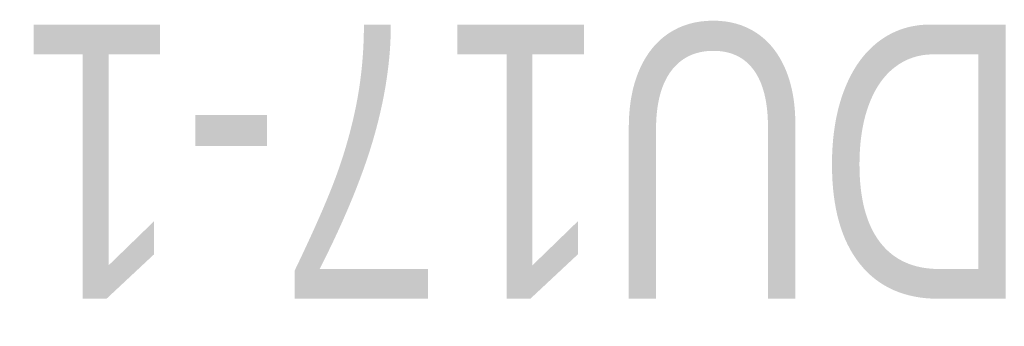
# Model space of a CAD drawing. Header units: millimetres. Extents: x -258 to 890, y -69 to 356.
# Tile 1 of 6: x -258 to -6, y 278 to 356. Entities that reach past the tile are written whole.
import ezdxf
from ezdxf.enums import TextEntityAlignment as Align

# ---------------------------------------------------------------- set-up
doc = ezdxf.new("R2018")
doc.units = ezdxf.units.MM
doc.layers.add('Обозначение (ГОСТ)', color=7, linetype='Continuous', lineweight=25)
doc.layers.add('Эскизная геометрия (ГОСТ)', color=7, linetype='Continuous', lineweight=50)
doc.styles.get("Standard").update_dxf_attribs({"font": 'GOST Common Italic.ttf'})

# ---------------------------------------------------------------- blocks, each defined once
blk = doc.blocks.new('ГОСТ - Доп. графы 3')
at = {"layer": 'Эскизная геометрия (ГОСТ)'}
for p, q in [((0, 0), (70, 0)), ((70, 0), (70, -14)), ((70, -14), (0, -14))]:
    blk.add_line(p, q, dxfattribs=at)
at = {"layer": 'Обозначение (ГОСТ)', "lineweight": 30, "width": 0.8}
blk.add_attdef('ОБОЗНАЧЕНИЕ', text='', height=5, rotation=180, dxfattribs=at).set_placement((34.94, -6.97), align=Align.MIDDLE_CENTER)

msp = doc.modelspace()

# ---------------------------------------------------------------- block references
ref = msp.add_blockref('ГОСТ - Доп. графы 3', (20, 292))
lines = msp.add_mtext('\\W0.8000;HDU17-1 ', dxfattribs={"layer": 'Обозначение (ГОСТ)', "insert": (54.942, 285.032), "char_height": 70.12484, "attachment_point": 1, "rotation": 180})
ref.add_attrib('ОБОЗНАЧЕНИЕ', '', (54.942, 285.032)).embed_mtext(lines)

doc.saveas('drawing.dxf')
